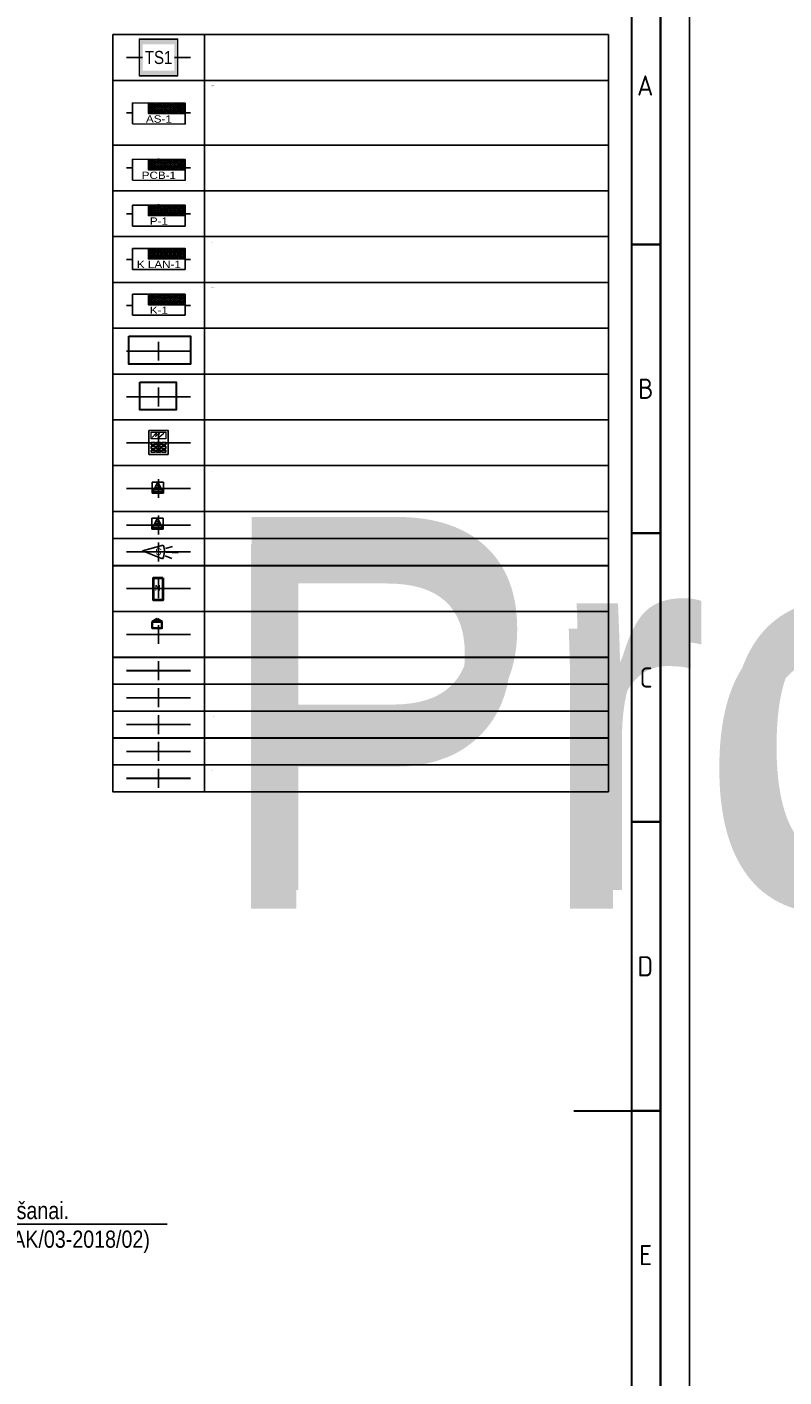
# Model space of a CAD drawing. Header units: millimetres. Extents: x -1662057 to -197461, y -941126 to 63888.
# Tile 28 of 209: x -1564122 to -1546339, y -756842 to -725130. Entities that reach past the tile are written whole.
import ezdxf
from ezdxf import colors
from ezdxf.entities.mleader import LeaderData, LeaderLine
from ezdxf.enums import TextEntityAlignment as Align
from ezdxf.math import Vec2, Vec3

# ---------------------------------------------------------------- set-up
doc = ezdxf.new("R2018")
doc.units = ezdxf.units.MM
doc.set_wipeout_variables(frame=1)
doc.layers.get('0').update_dxf_attribs({"linetype": 'CONTINUOUS'})
for name, color, linetype, lineweight in [('1-VS', 174, 'CONTINUOUS', 9), ('AS_detektori', 234, 'CONTINUOUS', 15), ('AS_kabelis', 16, 'CONTINUOUS', 15), ('Izolacija', 250, 'CONTINUOUS', 9), ('UAS_Text', 7, 'CONTINUOUS', 9), ('Vājstrāvas tīkls', 5, 'CONTINUOUS', 30)]:
    doc.layers.add(name, color=color, linetype=linetype, lineweight=lineweight)
for name, color, linetype in [('Apsardze', 5, 'CONTINUOUS'), ('ESS AS', 5, 'CONTINUOUS'), ('ESS_AS_iekartas', 102, 'CONTINUOUS'), ('Rasējuma lapa', 7, 'CONTINUOUS'), ('VS AS', 7, 'CONTINUOUS'), ('VS-AS_Iekartas', 5, 'CONTINUOUS'), ('VS_Apzimejumi', 7, 'CONTINUOUS')]:
    doc.layers.add(name, color=color, linetype=linetype)
doc.layers.add('VS_Info', color=21, linetype='CONTINUOUS', plot=False)
doc.styles.add('ARIAL', font='arialbd.ttf')
doc.styles.add('DEL_Arial Narrow', font='ARIALN.TTF')
doc.styles.add('ISO', font='iso')
doc.styles.add('MKM_Arial narrow', font='ARIALN.TTF')
doc.styles.add('ROMANS', font='arial.ttf', dxfattribs={"width": 0.8, "oblique": 15})
doc.styles.add('WMF-Arial0', font='arialbd.ttf')

# ---------------------------------------------------------------- blocks, each defined once
blk = doc.blocks.new('A2_L')
at = {"layer": 'Rasējuma lapa'}
blk.add_line((0, 0), (0, 420), dxfattribs=at)
at = {"layer": 'Rasējuma lapa', "lineweight": 35}
for p, q in [((-5, 5), (-5, 415)), ((-5, 360), (-10, 360)), ((-5, 310), (-10, 310)), ((-5, 260), (-10, 260)), ((-5, 210), (-10, 210))]:
    blk.add_line(p, q, dxfattribs=at)
at = {"layer": 'Rasējuma lapa', "lineweight": 30}
for p, q in [((-10, 10), (-10, 410)), ((-20, 210), (-10, 210))]:
    blk.add_line(p, q, dxfattribs=at)
at = {"layer": 'Rasējuma lapa', "style": 'ISO'}
for s, p in [('A', (-9.07, 385.75)), ('B', (-8.9, 333.25)), ('C', (-8.64, 283.25)), ('D', (-9, 233.25)), ('E', (-8.72, 183.25))]:
    blk.add_text(s, height=3.5, dxfattribs=at).set_placement(p)
blk = doc.blocks.new('*U1302')
at = {"layer": 'Rasējuma lapa'}
blk.add_blockref('A2_L', (0, 0), dxfattribs=at)
blk = doc.blocks.new('_None')
blk = doc.blocks.new('*U1708')
at = {"layer": 'VS_Apzimejumi', "ltscale": 25}
blk.add_lwpolyline([(-1700, 0), (-1700, -1200), (0, -1200), (0, 0), (-1700, 0)], dxfattribs=at)
at = {"layer": 'VS_Apzimejumi'}
blk.add_lwpolyline([(0, 0), (7500, 0), (7500, -1200), (0, -1200), (0, 0)], dxfattribs=at)
at = {"layer": 'VS_Info'}
blk.add_line((-1445, -600), (-255, -600), dxfattribs=at)
blk.add_lwpolyline([(-850, -425), (-850, -775)], dxfattribs=at)
at = {"lineweight": 30, "flags": 104}
blk.add_attdef('NOSAUKUMS', text='', height=200, dxfattribs=at).set_placement((121, -99), align=Align.TOP_LEFT)
blk = doc.blocks.new('*U1709')
at = {"layer": 'VS_Apzimejumi', "ltscale": 25}
blk.add_lwpolyline([(-1700, 0), (-1700, -850), (0, -850), (0, 0), (-1700, 0)], dxfattribs=at)
at = {"layer": 'VS_Apzimejumi'}
blk.add_lwpolyline([(0, 0), (7500, 0), (7500, -850), (0, -850), (0, 0)], dxfattribs=at)
at = {"layer": 'VS_Info'}
blk.add_line((-1445, -425), (-255, -425), dxfattribs=at)
blk.add_lwpolyline([(-850, -250), (-850, -600)], dxfattribs=at)
at = {"lineweight": 30, "flags": 104}
blk.add_attdef('NOSAUKUMS', text='', height=200, dxfattribs=at).set_placement((121, -99), align=Align.TOP_LEFT)
blk = doc.blocks.new('DEL_VS-AS_kontroles_panelis')
blk.add_wipeout([(-326, 261), (326, 261), (326, -1), (-326, -1)]).dxf.layer = 'AS_kabelis'
at = {"layer": 'VS-AS_Iekartas', "color": 0}
for p, q in [((-325, 260), (325, 260)), ((-325, 0), (-325, 260)), ((-130, 252), (-122, 260)), ((-130, 229), (-99, 260)), ((-130, 207), (-77, 260)), ((-130, 184), (-54, 260)), ((-130, 162), (-32, 260)), ((-130, 139), (-9, 260)), ((-18, 130), (-130, 242)), ((-40, 130), (-130, 220)), ((-63, 130), (-130, 197)), ((-85, 130), (-130, 175)), ((5, 130), (-125, 260)), ((-117, 130), (13, 260)), ((27, 130), (-103, 260)), ((-95, 130), (35, 260)), ((50, 130), (-80, 260)), ((-72, 130), (58, 260)), ((72, 130), (-58, 260)), ((-50, 130), (80, 260)), ((95, 130), (-35, 260)), ((-27, 130), (103, 260)), ((117, 130), (-13, 260)), ((-5, 130), (125, 260)), ((139, 130), (9, 260)), ((18, 130), (148, 260)), ((162, 130), (32, 260)), ((40, 130), (170, 260)), ((184, 130), (54, 260)), ((63, 130), (193, 260)), ((207, 130), (77, 260)), ((85, 130), (215, 260)), ((229, 130), (99, 260)), ((108, 130), (238, 260)), ((252, 130), (122, 260)), ((130, 130), (260, 260)), ((274, 130), (144, 260)), ((152, 130), (282, 260)), ((297, 130), (167, 260)), ((175, 130), (305, 260)), ((319, 130), (189, 260)), ((197, 130), (325, 258)), ((325, 146), (211, 260)), ((220, 130), (325, 235)), ((325, 169), (234, 260)), ((242, 130), (325, 213)), ((325, 191), (256, 260)), ((265, 130), (325, 190)), ((325, 214), (279, 260)), ((287, 130), (325, 168)), ((325, 236), (301, 260)), ((325, 259), (324, 260)), ((325, 260), (325, 0)), ((325, 0), (-325, 0)), ((-108, 130), (-130, 152)), ((310, 130), (325, 145))]:
    blk.add_line(p, q, dxfattribs=at)
blk.add_lwpolyline([(-130, 260), (325, 260), (325, 130), (-130, 130)], close=True, dxfattribs=at)
at = {"layer": 'VS-AS_Iekartas', "color": 0, "style": 'DEL_Arial Narrow', "width": 1.4}
blk.add_attdef('TIPS', text='', height=90, dxfattribs=at).set_placement((0, -10), align=Align.BOTTOM_CENTER)
blk = doc.blocks.new('*U1710')
at = {"layer": 'VS_Apzimejumi', "ltscale": 25}
blk.add_lwpolyline([(-1700, 0), (-1700, -500), (0, -500), (0, 0), (-1700, 0)], dxfattribs=at)
at = {"layer": 'VS_Apzimejumi'}
blk.add_lwpolyline([(0, 0), (7500, 0), (7500, -500), (0, -500), (0, 0)], dxfattribs=at)
at = {"layer": 'VS_Info'}
blk.add_line((-1445, -250), (-255, -250), dxfattribs=at)
blk.add_lwpolyline([(-850, -75), (-850, -425)], dxfattribs=at)
at = {"lineweight": 30, "flags": 104}
blk.add_attdef('NOSAUKUMS', text='', height=200, dxfattribs=at).set_placement((121, -99), align=Align.TOP_LEFT)
blk = doc.blocks.new('*U2829')
at = {"layer": 'Vājstrāvas tīkls', "color": 234, "lineweight": 9}
for p, q in [((-140, 385), (-54, 479)), ((-54, 479), (-72, 402)), ((-72, 402), (15, 478)), ((-13, 367), (118, 481)), ((15, 478), (-13, 367))]:
    blk.add_line(p, q, dxfattribs=at)
at = {"layer": 'Vājstrāvas tīkls', "color": 234, "lineweight": 15, "ltscale": 0.05}
blk.add_lwpolyline([(-217, 542), (217, 542), (217, 0), (-217, 0)], close=True, dxfattribs=at)
at = {"layer": 'Vājstrāvas tīkls', "color": 234, "lineweight": 25, "ltscale": 0.05}
for points in [[(-217, 542), (217, 542), (217, 0), (-217, 0)], [(-164, 268), (-77, 268), (-77, 217), (-164, 217)], [(-164, 184), (-77, 184), (-77, 133), (-164, 133)], [(-164, 100), (-77, 100), (-77, 49), (-164, 49)], [(-44, 268), (44, 268), (44, 217), (-44, 217)], [(-44, 184), (44, 184), (44, 133), (-44, 133)], [(-44, 100), (44, 100), (44, 49), (-44, 49)], [(77, 268), (164, 268), (164, 217), (77, 217)], [(77, 184), (164, 184), (164, 133), (77, 133)], [(77, 100), (164, 100), (164, 49), (77, 49)]]:
    blk.add_lwpolyline(points, close=True, dxfattribs=at)
at = {"layer": 'Vājstrāvas tīkls', "color": 234, "lineweight": 9, "ltscale": 0.05}
blk.add_lwpolyline([(-164, 502), (164, 502), (164, 354), (-164, 354)], close=True, dxfattribs=at)
at = {"layer": 'AS_detektori', "lineweight": 5, "style": 'ARIAL'}
blk.add_attdef('KEYPAD', text='', height=188, dxfattribs=at).set_placement((-596, 331), align=Align.CENTER)
blk = doc.blocks.new('A$C7E0A7937')
at = {"layer": 'Izolacija', "ltscale": 5, "true_color": 0xffffff}
h = blk.add_hatch(color=7, dxfattribs=at)
h.dxf.hatch_style = 1
h.paths.add_polyline_path([(399, 375), (-399, 375), (-399, -375), (399, -375)])
at = {"layer": '1-VS', "color": 5, "lineweight": 20, "ltscale": 20, "const_width": 22.5}
blk.add_lwpolyline([(-399, -375), (399, -375), (399, 375), (-399, 375)], close=True, dxfattribs=at)
at = {"layer": '1-VS', "color": 251, "lineweight": 20, "ltscale": 20}
blk.add_lwpolyline([(-399, -375), (399, -375), (399, 375), (-399, 375)], close=True, dxfattribs=at)
at = {"layer": 'UAS_Text', "color": 251, "lineweight": 9, "insert": (1, -1), "char_height": 270, "width": 385.23, "attachment_point": 5, "bg_fill": 3, "box_fill_scale": 1.5, "bg_fill_color": 256, "bg_fill_transparency": 0}
blk.add_mtext('{\\fArial Narrow|b0|i0|c186|p34;\\C5;TS1}', dxfattribs=at)
blk = doc.blocks.new('smk')
at = {"layer": 'Apsardze'}
for p, q in [((-200, 0), (-200, 200)), ((-200, 0), (-100, 200)), ((-200, 200), (0, 200)), ((0, 0), (-200, 0)), ((-100, 200), (0, 0)), ((0, 200), (0, 0))]:
    blk.add_line(p, q, dxfattribs=at)
at = {"layer": 'Apsardze', "linetype": 'ByBlock'}
for p, q in [((-188, 25), (-13, 25)), ((-170, 60), (-30, 60)), ((-152, 96), (-48, 96)), ((-135, 131), (-65, 131)), ((-117, 166), (-83, 166))]:
    blk.add_line(p, q, dxfattribs=at)
blk = doc.blocks.new('pir')
at = {"layer": 'Apsardze'}
for p, q in [((-530, 1), (-797, 1)), ((-512, 81), (-665, 133)), ((0, 0), (-457, 153)), ((0, 0), (-457, -152)), ((-512, -84), (-662, -135))]:
    blk.add_line(p, q, dxfattribs=at)
blk.add_arc((-151, 1), 342, 153.6522, 206.5245, dxfattribs=at)

msp = doc.modelspace()

# ---------------------------------------------------------------- linework, layer by layer
at = {"layer": 'ESS AS', "color": 1, "lineweight": 35, "ltscale": 2, "transparency": 33554687}
for p, q in [((-1561067.4002, -739031.22754), (-1561181.5785, -739106.12973)), ((-1561065.02095, -739031.22754), (-1560950.84266, -739106.12973))]:
    msp.add_line(p, q, dxfattribs=at)
at = {"layer": 'ESS AS', "color": 5, "lineweight": 40, "ltscale": 2, "transparency": 33554687}
msp.add_lwpolyline([(-1560932.05521, -738072.16036), (-1560932.05521, -738593.36146), (-1561149.80456, -738593.36146), (-1561149.80456, -738072.16036)], close=True, dxfattribs=at)
at = {"layer": 'ESS AS', "color": 1, "lineweight": 35, "ltscale": 2, "transparency": 33554687}
msp.add_lwpolyline([(-1561181.70687, -739106.26426), (-1560951.42464, -739106.26426), (-1560951.42464, -739252.7566), (-1561181.70687, -739252.7566)], close=True, dxfattribs=at)
at = {"layer": 'ESS AS', "color": 5, "transparency": 33554687, "const_width": 31.64062}
for points in [[(-1561785.34359, -740240.91027), (-1560279.24984, -740240.91027)], [(-1561785.34359, -740882.16027), (-1560279.24984, -740882.16027)]]:
    msp.add_lwpolyline(points, dxfattribs=at)
at = {"layer": 'ESS AS', "color": 6, "transparency": 33554687, "const_width": 31.64062}
for points in [[(-1561785.34359, -741517.78413), (-1560279.24984, -741517.78413)], [(-1561785.34359, -742145.51158), (-1560279.24984, -742145.51158)]]:
    msp.add_lwpolyline(points, dxfattribs=at)
at = {"layer": 'ESS AS', "color": 1, "transparency": 33554687, "const_width": 31.64062}
msp.add_lwpolyline([(-1561785.34359, -742785.9849), (-1560279.24984, -742785.9849)], dxfattribs=at)
at = {"layer": 'ESS_AS_iekartas', "color": 5, "lineweight": 30}
msp.add_lwpolyline([(-1561732.76607, -732394.61581), (-1560284.49596, -732394.61581), (-1560284.49596, -733047.66265), (-1561732.76607, -733047.66265)], close=True, dxfattribs=at)
at = {"layer": 'ESS_AS_iekartas', "color": 6, "lineweight": 30}
msp.add_lwpolyline([(-1561468.97443, -733470.40828), (-1560621.43295, -733470.40828), (-1560621.43295, -734123.45511), (-1561468.97443, -734123.45511)], close=True, dxfattribs=at)

# ---------------------------------------------------------------- block references
at = {"layer": 'ESS AS', "transparency": 33554687}
ref = msp.add_blockref('*U1709', (-1559956.50766, -725308.92496), dxfattribs=dict(at, xscale=1.265625, yscale=1.265625, zscale=1.265625))
lines = msp.add_mtext('Projekt. telekomunikāciju 19" skapis', dxfattribs={"layer": '0', "insert": (-1559803.67533, -725434.06022), "char_height": 2.5, "attachment_point": 1})
ref.add_attrib('NOSAUKUMS', '', (-1559803.67533, -725434.06022), dxfattribs={"flags": 104}).embed_mtext(lines)
at = {"layer": 'ESS AS', "color": 7, "transparency": 33554687}
ref = msp.add_blockref('*U1708', (-1559956.51546, -726384.69101), dxfattribs=dict(at, xscale=1.265625, yscale=1.265625, zscale=1.265625))
lines = msp.add_mtext('Projekt. centrālais vadības panelis Integriti ISC Controller, \\Pmetāliskā kārba ar barošanas bloku.  INTG-996001EUPS \\Par visām paplašinātāju kartēm', dxfattribs={"layer": '0', "insert": (-1559803.68314, -726509.82628), "char_height": 2.5, "attachment_point": 1})
ref.add_attrib('NOSAUKUMS', '', (-1559803.68314, -726509.82628), dxfattribs={"flags": 104}).embed_mtext(lines)
at = {"layer": 'ESS AS', "transparency": 33554687}
ref = msp.add_blockref('*U1709', (-1559956.51546, -727903.39087), dxfattribs=dict(at, xscale=1.265625, yscale=1.265625, zscale=1.265625))
lines = msp.add_mtext('Projekt. 8 zonu paplāšinātājs Integriti - 8 Zone LAN,\\PPCB only. INTG-996005PCB&KIT', dxfattribs={"layer": '0', "insert": (-1559803.68314, -728028.52614), "char_height": 2.5, "attachment_point": 1})
ref.add_attrib('NOSAUKUMS', '', (-1559803.68314, -728028.52614), dxfattribs={"flags": 104}).embed_mtext(lines)
ref = msp.add_blockref('*U1709', (-1559956.51546, -728979.40548), dxfattribs=dict(at, xscale=1.265625, yscale=1.265625, zscale=1.265625))
lines = msp.add_mtext('Projekt. 8 zonu paplāšinātājs Integriti - 8 Zone UniBus,\\PINTG-996500PCB&KIT', dxfattribs={"layer": '0', "insert": (-1559803.68314, -729104.54074), "char_height": 2.5, "attachment_point": 1})
ref.add_attrib('NOSAUKUMS', '', (-1559803.68314, -729104.54074), dxfattribs={"flags": 104}).embed_mtext(lines)
ref = msp.add_blockref('*U1709', (-1559956.51546, -730055.20516), dxfattribs=dict(at, xscale=1.265625, yscale=1.265625, zscale=1.265625))
lines = msp.add_mtext('Projekt. divu durvju kontrolieris Intelligent LAN Access\\PModule. INTG-996018PCB&K', dxfattribs={"layer": '0', "insert": (-1559803.68314, -730180.34042), "char_height": 2.5, "attachment_point": 1})
ref.add_attrib('NOSAUKUMS', '', (-1559803.68314, -730180.34042), dxfattribs={"flags": 104}).embed_mtext(lines)
ref = msp.add_blockref('*U1709', (-1559956.51546, -731131.00173), dxfattribs=dict(at, xscale=1.265625, yscale=1.265625, zscale=1.265625))
lines = msp.add_mtext('Projekt. UniBus Divu durvju kontrolieris-paplāšinātājs \\PINTG-996535PCB&K', dxfattribs={"layer": '0', "insert": (-1559803.68314, -731256.13699), "char_height": 2.5, "attachment_point": 1})
ref.add_attrib('NOSAUKUMS', '', (-1559803.68314, -731256.13699), dxfattribs={"flags": 104}).embed_mtext(lines)
ref = msp.add_blockref('*U1709', (-1559956.51546, -732206.65874), dxfattribs=dict(at, xscale=1.265625, yscale=1.265625, zscale=1.265625))
lines = msp.add_mtext('Projekt. metāliskā kārba ar barošanas bloku 8A \\PINTG-995203PE8EU', dxfattribs={"layer": '0', "insert": (-1559803.68314, -732331.79401), "char_height": 2.5, "attachment_point": 1})
ref.add_attrib('NOSAUKUMS', '', (-1559803.68314, -732331.79401), dxfattribs={"flags": 104}).embed_mtext(lines)
ref = msp.add_blockref('*U1709', (-1559956.51546, -733282.45121), dxfattribs=dict(at, xscale=1.265625, yscale=1.265625, zscale=1.265625))
lines = msp.add_mtext('Projekt. metāliskā kārba ar barošanas bloku 3A \\PINTG-995201PEEU3', dxfattribs={"layer": '0', "insert": (-1559803.68314, -733407.58647), "char_height": 2.5, "attachment_point": 1})
ref.add_attrib('NOSAUKUMS', '', (-1559803.68314, -733407.58647), dxfattribs={"flags": 104}).embed_mtext(lines)
ref = msp.add_blockref('*U1709', (-1559956.51546, -734358.23713), dxfattribs=dict(at, xscale=1.265625, yscale=1.265625, zscale=1.265625))
lines = msp.add_mtext('Projekt. LCD vadības tastatūra Prisma Terminal \\Pfor Integriti - White INTG-996400', dxfattribs={"layer": '0', "insert": (-1559803.68314, -734483.3724), "char_height": 2.5, "attachment_point": 1})
ref.add_attrib('NOSAUKUMS', '', (-1559803.68314, -734483.3724), dxfattribs={"flags": 104}).embed_mtext(lines)
ref = msp.add_blockref('*U2829', (-1561032.29671, -735171.23639), dxfattribs=dict(at, xscale=1.0418625, yscale=1.0418625, zscale=1.0418625))
lines = msp.add_mtext('VP ', dxfattribs={"layer": 'AS_detektori', "lineweight": 5, "insert": (-1561652.94677, -734826.42203), "char_height": 2.5, "attachment_point": 1, "bg_fill": 3, "box_fill_scale": 1, "bg_fill_color": 256, "bg_fill_transparency": 0})
ref.add_attrib('KEYPAD', '', (-1561652.94677, -734826.42203), dxfattribs={"flags": 104}).embed_mtext(lines)
ref = msp.add_blockref('*U1709', (-1559956.51546, -735434.00023), dxfattribs=dict(at, xscale=1.265625, yscale=1.265625, zscale=1.265625))
lines = msp.add_mtext('Projekt. magnētiskais kontakts vārtiem, uzliekamais, \\Pnostrādāšanas attālums 7.3 cm ar plāksni MS-55', dxfattribs={"layer": '0', "insert": (-1559803.68314, -735559.1355), "char_height": 2.5, "attachment_point": 1})
ref.add_attrib('NOSAUKUMS', '', (-1559803.68314, -735559.1355), dxfattribs={"flags": 104}).embed_mtext(lines)
ref = msp.add_blockref('*U1710', (-1559956.51546, -736513.29352), dxfattribs=dict(at, xscale=1.265625, yscale=1.265625, zscale=1.265625))
lines = msp.add_mtext('Projekt. durvju magnētiskie kontakti ZDD-417M', dxfattribs={"layer": '0', "insert": (-1559803.68314, -736638.42879), "char_height": 8762.180394, "attachment_point": 1})
ref.add_attrib('NOSAUKUMS', '', (-1559803.68314, -736638.42879), dxfattribs={"flags": 104}).embed_mtext(lines)
ref = msp.add_blockref('*U1710', (-1559956.51546, -737145.92372), dxfattribs=dict(at, xscale=1.265625, yscale=1.265625, zscale=1.265625))
lines = msp.add_mtext('Projekt. kombinētajs detektors TITAN GB', dxfattribs={"layer": '0', "insert": (-1559803.68314, -737271.05898), "char_height": 8572.5175739, "attachment_point": 1})
ref.add_attrib('NOSAUKUMS', '', (-1559803.68314, -737271.05898), dxfattribs={"flags": 104}).embed_mtext(lines)
ref = msp.add_blockref('*U1709', (-1559956.51546, -737785.8379), dxfattribs=dict(at, xscale=1.265625, yscale=1.265625, zscale=1.265625))
lines = msp.add_mtext('Projekt. Karšu nolāsītājs ar kodu šifrātoru \\P(datu protokols E-Marim un RS485) INTG-994725', dxfattribs={"layer": '0', "insert": (-1559803.68314, -737910.97316), "char_height": 2.5, "attachment_point": 1})
ref.add_attrib('NOSAUKUMS', '', (-1559803.68314, -737910.97316), dxfattribs={"flags": 104}).embed_mtext(lines)
ref = msp.add_blockref('*U1709', (-1559956.51546, -738861.51123), dxfattribs=dict(at, xscale=1.265625, yscale=1.265625, zscale=1.265625))
lines = msp.add_mtext('Projekt. elektromagnētiskais sprūds, normāli atvērts (NO)\\PEff-Eff, 12/24Vdc, Eff-Eff 138W.13-----E91', dxfattribs={"layer": '0', "insert": (-1559803.68314, -738986.6465), "char_height": 2.5, "attachment_point": 1})
ref.add_attrib('NOSAUKUMS', '', (-1559803.68314, -738986.6465), dxfattribs={"flags": 104}).embed_mtext(lines)
ref = msp.add_blockref('*U1710', (-1559956.51546, -739935.75288), dxfattribs=dict(at, xscale=1.265625, yscale=1.265625, zscale=1.265625))
lines = msp.add_mtext('Projekt. kabelis (magnētkontaktiem) CQR 4x0,22', dxfattribs={"layer": '0', "insert": (-1559803.68314, -740060.88815), "char_height": 2.5, "attachment_point": 1})
ref.add_attrib('NOSAUKUMS', '', (-1559803.68314, -740060.88815), dxfattribs={"flags": 104}).embed_mtext(lines)
ref = msp.add_blockref('*U1710', (-1559956.51546, -740568.56538), dxfattribs=dict(at, xscale=1.265625, yscale=1.265625, zscale=1.265625))
lines = msp.add_mtext('Projekt. kabelis (kustības detektoriem) CQR 8x0,22', dxfattribs={"layer": '0', "insert": (-1559803.68314, -740693.70065), "char_height": 2.5, "attachment_point": 1})
ref.add_attrib('NOSAUKUMS', '', (-1559803.68314, -740693.70065), dxfattribs={"flags": 104}).embed_mtext(lines)
ref = msp.add_blockref('*U1710', (-1559956.51546, -741201.37788), dxfattribs=dict(at, xscale=1.265625, yscale=1.265625, zscale=1.265625))
lines = msp.add_mtext('Projekt. kabelis (tastatūrām) Cat5e FTP 4x2x0.5', dxfattribs={"layer": '0', "insert": (-1559803.68314, -741326.51315), "char_height": 2.5, "attachment_point": 1})
ref.add_attrib('NOSAUKUMS', '', (-1559803.68314, -741326.51315), dxfattribs={"flags": 104}).embed_mtext(lines)
ref = msp.add_blockref('*U1710', (-1559956.51546, -741829.10533), dxfattribs=dict(at, xscale=1.265625, yscale=1.265625, zscale=1.265625))
lines = msp.add_mtext('Projekt. kabelis (panelim) Cat5e FTP  4x2x0.5', dxfattribs={"layer": '0', "insert": (-1559803.68314, -741954.2406), "char_height": 2.5, "attachment_point": 1})
ref.add_attrib('NOSAUKUMS', '', (-1559803.68314, -741954.2406), dxfattribs={"flags": 104}).embed_mtext(lines)
ref = msp.add_blockref('*U1710', (-1559956.51546, -742461.52952), dxfattribs=dict(at, xscale=1.265625, yscale=1.265625, zscale=1.265625))
lines = msp.add_mtext('Projekt. kabelis (sprūdam) Omy 2x1.0', dxfattribs={"layer": '0', "insert": (-1559803.68314, -742586.66479), "char_height": 2.5, "attachment_point": 1})
ref.add_attrib('NOSAUKUMS', '', (-1559803.68314, -742586.66479), dxfattribs={"flags": 104}).embed_mtext(lines)
at = {"layer": 'Rasējuma lapa', "xscale": 135.6730224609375, "yscale": 135.6730224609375, "zscale": 135.6730224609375}
msp.add_blockref('*U1302', (-1548560.09211, -779077.99725), dxfattribs=at)
at = {"layer": 'VS AS', "xscale": 1.318359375, "yscale": 1.318359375, "zscale": 1.318359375}
for p in [(-1560917.27851, -736084.16375), (-1560926.73851, -736929.28112)]:
    msp.add_blockref('smk', p, dxfattribs=at)
at = {"layer": 'VS AS', "xscale": 1.0546875, "yscale": 1.0546875, "zscale": 1.0546875, "rotation": 176.8636173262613}
msp.add_blockref('pir', (-1561410.9694, -737436.63004), dxfattribs=at)

# ---------------------------------------------------------------- texts
at = {"layer": 'ESS AS', "color": 5, "transparency": 33554687, "style": 'WMF-Arial0'}
msp.add_text('N', height=133.25214, dxfattribs=at).set_placement((-1561121.56398, -738369.79124))
at = {"layer": 'VS AS', "color": 5, "style": 'ROMANS'}
msp.add_text('S', height=158.20312, rotation=176.863617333, dxfattribs=at).set_placement((-1560953.32124, -737379.22015, 875.19667))

# ---------------------------------------------------------------- next in the draw order: block references
at = {"layer": 'ESS AS', "ltscale": 5, "transparency": 33554687, "xscale": 1.1390625, "yscale": 1.1390625, "zscale": 1.1390625}
msp.add_blockref('A$C7E0A7937', (-1561032.28891, -725846.81558), dxfattribs=at)
at = {"layer": 'ESS AS', "color": 1, "transparency": 33554687, "xscale": 1.8984375, "yscale": 1.8984375, "zscale": 1.8984375, "rotation": 359.9240141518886}
msp.add_blockref('DEL_VS-AS_kontroles_panelis', (-1561024.5343, -727408.46904), dxfattribs=at).add_auto_attribs({'TIPS': 'AS-1'})
at = {"layer": 'ESS AS', "color": 116, "true_color": 0x136734, "transparency": 33554687}
ref = msp.add_blockref('DEL_VS-AS_kontroles_panelis', (-1561024.5343, -728731.57809), dxfattribs=dict(at, xscale=1.8984375, yscale=1.8984375, zscale=1.8984375, rotation=359.9240141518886))
ref.add_attrib('TIPS', 'PCB-1', dxfattribs={"layer": 'VS-AS_Iekartas', "height": 170.859375, "rotation": 359.92401415, "style": 'DEL_Arial Narrow', "width": 1.4}).set_placement((-1561024.55948, -728750.56245), align=Align.BOTTOM_CENTER)
ref = msp.add_blockref('DEL_VS-AS_kontroles_panelis', (-1561024.5343, -729807.5927), dxfattribs=dict(at, xscale=1.8984375, yscale=1.8984375, zscale=1.8984375, rotation=359.9240141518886))
ref.add_attrib('TIPS', 'P-1', dxfattribs={"layer": 'VS-AS_Iekartas', "height": 170.859375, "rotation": 359.92401415, "style": 'DEL_Arial Narrow', "width": 1.4}).set_placement((-1561024.55948, -729826.57706), align=Align.BOTTOM_CENTER)
at = {"layer": 'ESS AS', "color": 5, "transparency": 33554687}
ref = msp.add_blockref('DEL_VS-AS_kontroles_panelis', (-1561024.5343, -730824.17335), dxfattribs=dict(at, xscale=1.8984375, yscale=1.8984375, zscale=1.8984375, rotation=359.9240141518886))
ref.add_attrib('TIPS', 'K LAN-1', dxfattribs={"layer": 'VS-AS_Iekartas', "height": 170.859375, "rotation": 359.92401415, "style": 'DEL_Arial Narrow', "width": 1.4}).set_placement((-1561024.55948, -730843.15771), align=Align.BOTTOM_CENTER)
ref = msp.add_blockref('DEL_VS-AS_kontroles_panelis', (-1561024.5343, -731899.96992), dxfattribs=dict(at, xscale=1.8984375, yscale=1.8984375, zscale=1.8984375, rotation=359.9240141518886))
ref.add_attrib('TIPS', 'K-1', dxfattribs={"layer": 'VS-AS_Iekartas', "height": 170.859375, "rotation": 359.92401415, "style": 'DEL_Arial Narrow', "width": 1.4}).set_placement((-1561024.55948, -731918.95428), align=Align.BOTTOM_CENTER)

# ---------------------------------------------------------------- next in the draw order: leaders
at = {"layer": 'ESS_AS_iekartas', "color": 7}
ml = msp.add_multileader_mtext('Standard', dxfattribs=at)
ml.set_content('\\A1;{\\fArial Narrow|b0|i0|c186|p34; 1 - 8 zonas (esošas) pieslēgšanai.         (skat.} BP Nr. BIOR 2017/33/AK/03-2018/02){\\fArial Narrow|b0|i0|c186|p34; }', color=7, style='MKM_Arial narrow')
ml.set_leader_properties(color=256, linetype='ByLayer', lineweight=-1)
ml.set_arrow_properties(name='NONE')
ml.build(insert=Vec2(0, 0))
ml.multileader.update_dxf_attribs({"has_dogleg": 0, "text_left_attachment_type": 6, "text_right_attachment_type": 6, "dogleg_length": 0.36, "arrow_head_size": 195.09446})
ctx = ml.context
ctx.base_point, ctx.char_height, ctx.arrow_head_size, ctx.landing_gap_size, ctx.plane_origin = Vec3(-1570401.97775, -753252.17831), 403.19522524, 195.09446, 130.06298, Vec3(-1627345.93457, -784323.27647)
ctx.left_attachment, ctx.right_attachment, ctx.attachment_type = 6, 6, 1
notes = []
notes.append((ctx, [(0, (1, 1, 0), (-1570402.24775, -753252.17831), (1, 0), 0.27, [(0, [(-1572013.39285, -752371.2676)], 0, [])])]))
ctx.mtext.insert, ctx.mtext.width, ctx.mtext.defined_height, ctx.mtext.flow_direction = Vec3(-1570271.91478, -752730.44479), 9345.4514208, 1485.06156, 5
ctx.mtext.has_bg_fill, ctx.mtext.bg_color, ctx.mtext.bg_scale_factor, ctx.mtext.bg_transparency, ctx.mtext.use_window_bg_color = 1, -1073741824, 1.2, 0, 1
for ctx, leaders in notes:
    for number, flags, end, landing, length, lines in leaders:
        leader = LeaderData()
        leader.index, (leader.has_last_leader_line, leader.has_dogleg_vector, leader.attachment_direction) = number, flags
        leader.last_leader_point, leader.dogleg_vector, leader.dogleg_length = Vec3(end), Vec3(landing), length
        for number, points, colour, breaks in lines:
            line = LeaderLine()
            line.index, line.vertices, line.color, line.breaks = number, Vec3.list(points), colors.encode_raw_color(colour), breaks
            leader.lines.append(line)
        ctx.leaders.append(leader)

doc.saveas('drawing.dxf')
